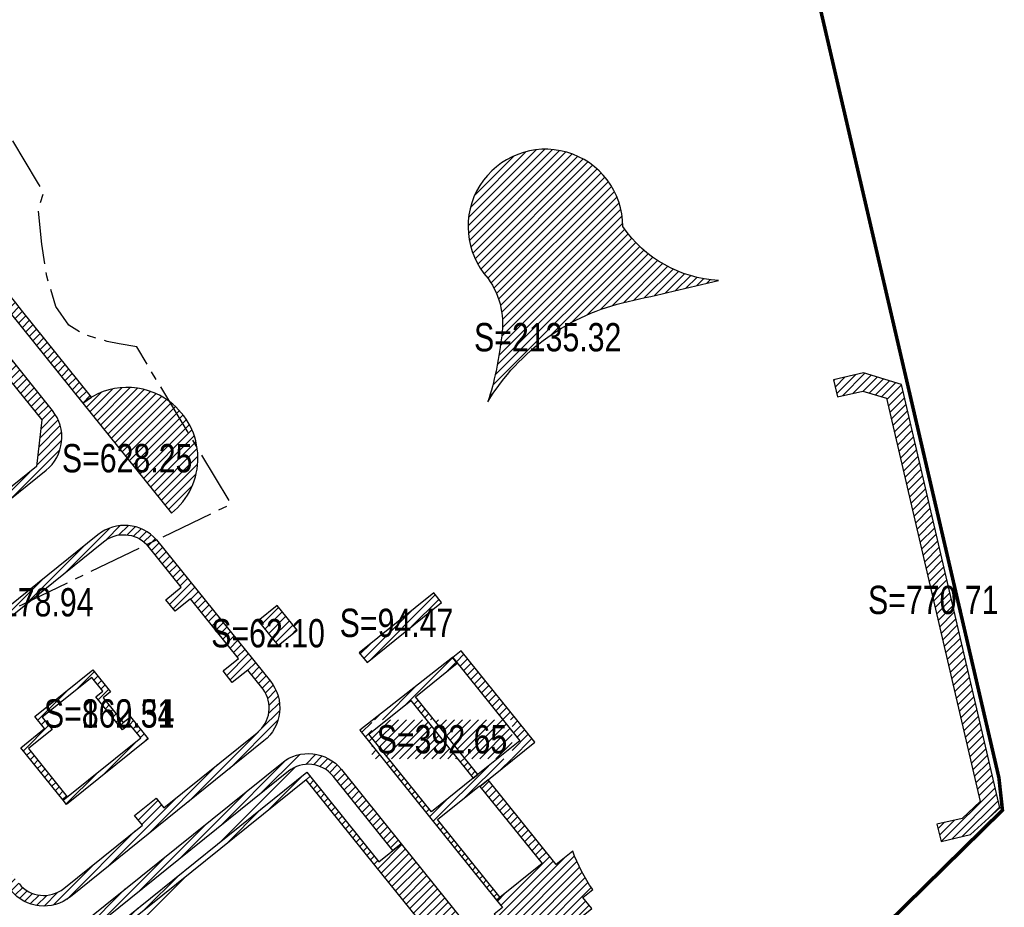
# Model space of a CAD drawing. Header units: millimetres. Extents: x 38389465 to 38395088, y 2473666 to 2480744.
# Tile 245 of 256: x 38394768 to 38395046, y 2478002 to 2478252. Entities that reach past the tile are written whole.
import ezdxf
from ezdxf.enums import TextEntityAlignment as Align

# ---------------------------------------------------------------- set-up
doc = ezdxf.new("R2010")
doc.units = ezdxf.units.MM
doc.header["$LTSCALE"] = 2
doc.linetypes.add('CENTER2', pattern=[1.125, 0.75, -0.125, 0.125, -0.125])
for name, color, linetype in [('MJZJ', 7, 'CONTINUOUS'), ('w-用地红线', 1, 'CONTINUOUS'), ('路面铺装', 143, 'CENTER2')]:
    doc.layers.add(name, color=color, linetype=linetype)
doc.styles.add('中等线体', font='txt', dxfattribs={"width": 0.8})
pattern_1 = [(45, (0, 0), (-1.131370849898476, 1.131370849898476), [])]

msp = doc.modelspace()

# ---------------------------------------------------------------- hatches: boundary and pattern name
at = {"layer": 'MJZJ', "linetype": 'ByBlock'}
h = msp.add_hatch(dxfattribs=at)
h.set_pattern_fill('411B', color=1, scale=2, style=0)
h.set_pattern_definition(pattern_1)
edge = h.paths.add_edge_path()
edge.add_line((38394927.7382295, 2478458.813973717), (38394934.06944188, 2478460.284452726))
edge.add_arc((38394933.16449486, 2478464.180742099), 3.999999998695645, 283.0756144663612, 373.0756144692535)
edge.add_line((38394937.06078424, 2478465.08568912), (38394932.67179152, 2478483.982691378))
edge.add_arc((38394926.82735745, 2478482.625270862), 6.000000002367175, 13.07561431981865, 103.0756144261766)
edge.add_line((38394925.46993692, 2478488.469704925), (38394853.49920769, 2478471.753878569))
edge.add_line((38394853.49920769, 2478471.753878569), (38394849.96812083, 2478470.70265645))
edge.add_line((38394849.96812083, 2478470.70265645), (38394805.38792431, 2478454.373204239))
edge.add_arc((38394793.04415881, 2478488.072282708), 35.88866724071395, 275.214419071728, 290.1174722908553, ccw=False)
edge.add_line((38394796.3058358, 2478452.33213862), (38394759.44121344, 2478448.937247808))
edge.add_arc((38394760.54164609, 2478436.987810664), 12.00000000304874, 95.26157098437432, 110.1174722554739)
edge.add_line((38394756.41429345, 2478448.255683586), (38394708.52294623, 2478430.713377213))
edge.add_arc((38394709.89873045, 2478426.957419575), 3.999999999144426, 110.1174723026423, 200.1174725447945)
edge.add_line((38394706.14277282, 2478425.581635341), (38394727.43304259, 2478367.458166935))
edge.add_line((38394727.43304259, 2478367.458166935), (38394707.24288757, 2478360.062637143))
edge.add_arc((38394708.61867179, 2478356.306679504), 4.000000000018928, 110.117472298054, 200.1168445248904)
edge.add_arc((39221712.04918649, 2781272.30781631), 880738.2265563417, 200.1168445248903, 200.1181000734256)
edge.add_line((38394711.50086421, 2478336.808423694), (38394765.08065303, 2478356.540868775))
edge.add_line((38394765.08065303, 2478356.540868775), (38394757.65141826, 2478376.823040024))
edge.add_line((38394757.65141826, 2478376.823040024), (38394738.12043855, 2478369.668962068))
edge.add_line((38394738.12043855, 2478369.668962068), (38394725.10145988, 2478405.211405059))
edge.add_line((38394725.10145988, 2478405.211405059), (38394726.79164084, 2478405.830507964))
edge.add_line((38394726.79164084, 2478405.830507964), (38394722.95664233, 2478416.300239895))
edge.add_line((38394722.95664233, 2478416.300239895), (38394725.45816468, 2478421.687295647))
edge.add_line((38394725.45816468, 2478421.687295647), (38394731.84094962, 2478424.027400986))
edge.add_line((38394731.84094962, 2478424.027400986), (38394731.22246996, 2478425.71588911))
edge.add_line((38394731.22246996, 2478425.71588911), (38394759.39215229, 2478436.034270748))
edge.add_line((38394759.39215229, 2478436.034270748), (38394760.83672571, 2478432.090515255))
edge.add_line((38394760.83672571, 2478432.090515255), (38394772.10397817, 2478436.219561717))
edge.add_line((38394772.10397817, 2478436.219561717), (38394771.48487527, 2478437.909742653))
edge.add_line((38394771.48487527, 2478437.909742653), (38394774.25489403, 2478438.924383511))
edge.add_line((38394774.25489403, 2478438.924383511), (38394774.35807786, 2478438.642686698))
edge.add_line((38394774.35807786, 2478438.642686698), (38394781.07185214, 2478441.101900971))
edge.add_line((38394781.07185214, 2478441.101900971), (38394783.13552846, 2478435.467964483))
edge.add_line((38394783.13552846, 2478435.467964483), (38394783.41722528, 2478435.571148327))
edge.add_line((38394783.41722528, 2478435.571148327), (38394784.8274041, 2478431.721291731))
edge.add_line((38394784.8274041, 2478431.721291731), (38394783.20140494, 2478431.123849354))
edge.add_line((38394783.20140494, 2478431.123849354), (38394789.03303351, 2478415.583207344))
edge.add_line((38394789.03303351, 2478415.583207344), (38394804.05835608, 2478421.08689072))
edge.add_line((38394804.05835608, 2478421.08689072), (38394799.72525628, 2478432.916463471))
edge.add_line((38394799.72525628, 2478432.916463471), (38394839.16281149, 2478447.362197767))
edge.add_line((38394839.16281149, 2478447.362197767), (38394837.78702728, 2478451.118155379))
edge.add_line((38394837.78702728, 2478451.118155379), (38394857.2877571, 2478458.261152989))
edge.add_line((38394857.2877571, 2478458.261152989), (38394875.16093719, 2478462.412354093))
edge.add_line((38394875.16093719, 2478462.412354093), (38394876.11113151, 2478458.321250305))
edge.add_line((38394876.11113151, 2478458.321250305), (38394925.20437838, 2478469.723582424))
edge.add_line((38394925.20437838, 2478469.723582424), (38394927.7382295, 2478458.813973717))
h = msp.add_hatch(dxfattribs=at)
h.set_pattern_fill('411B', color=256, scale=2, style=0)
h.set_pattern_definition(pattern_1)
edge = h.paths.add_edge_path()
edge.add_line((38394687.04091741, 2478234.814532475), (38394694.566506, 2478225.467582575))
edge.add_line((38394694.566506, 2478225.467582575), (38394698.39202324, 2478228.547474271))
edge.add_arc((38394700.34228233, 2478226.265011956), 3.002189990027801, 38.853788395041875, 130.5123659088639, ccw=False)
edge.add_line((38394702.68023591, 2478228.148391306), (38394726.51041351, 2478198.549075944))
edge.add_line((38394726.51041351, 2478198.549075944), (38394721.64132888, 2478194.629013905))
edge.add_line((38394721.64132888, 2478194.629013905), (38394720.27777436, 2478193.531226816))
edge.add_line((38394720.27777436, 2478193.531226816), (38394724.04044394, 2478188.857650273))
edge.add_line((38394724.04044394, 2478188.857650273), (38394725.59906517, 2478190.112484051))
edge.add_line((38394725.59906517, 2478190.112484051), (38394729.66046572, 2478193.382285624))
edge.add_arc((38394732.8230651, 2478181.806536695), 11.9999999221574, 69.65288871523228, 105.280808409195, ccw=False)
edge.add_arc((38394891.9196794, 2478271.839045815), 173.8044175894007, 206.9540259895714, 218.9559332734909)
edge.add_line((38394756.76419397, 2478162.564298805), (38394753.64693858, 2478160.057309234))
edge.add_line((38394753.64693858, 2478160.057309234), (38394749.75197946, 2478156.92151167))
edge.add_line((38394749.75197946, 2478156.92151167), (38394757.27947608, 2478147.571940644))
edge.add_line((38394757.27947608, 2478147.571940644), (38394761.17417654, 2478150.707443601))
edge.add_arc((38394763.05547567, 2478148.370626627), 2.999999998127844, 38.83647708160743, 128.8364671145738, ccw=False)
edge.add_line((38394765.39229231, 2478150.251926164), (38394774.10194599, 2478139.433413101))
edge.add_line((38394774.10194599, 2478139.433413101), (38394772.6718665, 2478126.205363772))
edge.add_line((38394772.6718665, 2478126.205363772), (38394731.23961253, 2478092.849337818))
edge.add_line((38394731.23961253, 2478092.849337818), (38394732.80856175, 2478090.901082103))
edge.add_line((38394732.80856175, 2478090.901082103), (38394775.33725271, 2478125.14196325))
edge.add_arc((38394767.81203651, 2478134.489215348), 12.00000003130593, 308.836587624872, 398.8372695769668)
edge.add_line((38394777.15919904, 2478142.014542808), (38394758.94044512, 2478164.643943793))
edge.add_arc((38394891.85113243, 2478271.792581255), 170.722234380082, 202.9845786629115, 218.8747258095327, ccw=False)
edge.add_line((38394734.68253852, 2478205.128389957), (38394729.6264957, 2478201.057809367))
edge.add_line((38394729.6264957, 2478201.057809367), (38394705.90840995, 2478230.517151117))
edge.add_arc((38394708.15614986, 2478232.539026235), 3.023295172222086, 129.2368451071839, 221.9718469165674, ccw=False)
edge.add_line((38394706.24383248, 2478234.8806829), (38394719.47006463, 2478245.517240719))
edge.add_arc((38394727.94897402, 2478270.095851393), 26.00000013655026, 222.86850615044, 250.9670474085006, ccw=False)
edge.add_line((38394708.89313294, 2478252.407580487), (38394698.72631809, 2478244.222592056))
edge.add_arc((38394696.84485015, 2478246.559618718), 3.000269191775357, 218.8450998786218, 308.83646702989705, ccw=False)
edge.add_line((38394694.508107, 2478244.677798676), (38394688.32317293, 2478252.360290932))
edge.add_line((38394688.32317293, 2478252.360290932), (38394684.360972, 2478250.903291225))
edge.add_line((38394684.360972, 2478250.903291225), (38394691.39243859, 2478242.169291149))
edge.add_arc((38394689.05562195, 2478240.2879916), 2.99999999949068, -51.16273018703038, 38.83647735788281, ccw=False)
edge.add_line((38394690.93695382, 2478237.951200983), (38394687.04091741, 2478234.814532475))
h = msp.add_hatch(dxfattribs=at)
h.set_pattern_fill('411B', color=256, scale=2, style=0)
h.set_pattern_definition(pattern_1)
edge = h.paths.add_edge_path()
edge.add_line((38394785.71316849, 2478144.14517898), (38394788.19224046, 2478145.849779))
edge.add_line((38394788.19224046, 2478145.849779), (38394768.40601038, 2478170.42805329))
edge.add_arc((38394891.95341435, 2478271.823660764), 159.8281271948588, 189.694079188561, 219.3757962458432, ccw=False)
edge.add_arc((38394727.94985359, 2478270.095240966), 25.99937103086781, 278.21277083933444, 284.38147754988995, ccw=False)
edge.add_arc((38394740.62517168, 2478244.02417665), 8.967704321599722, 177.8378413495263, 190.4164123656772)
edge.add_arc((38394891.85635079, 2478271.793367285), 162.7272485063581, 190.4054326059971, 218.8782148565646)
edge.add_line((38394765.17614003, 2478169.65482603), (38394785.71316849, 2478144.14517898))
h = msp.add_hatch(dxfattribs=at)
h.set_pattern_fill('411B', color=256, scale=2, style=0)
h.set_pattern_definition(pattern_1)
edge = h.paths.add_edge_path()
edge.add_arc((38394967.50134044, 2478214.071752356), 35.37331567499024, 214.4998325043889, 266.604110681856, ccw=False)
edge.add_arc((38394916.49039827, 2478194.036170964), 21.85880777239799, 359.9999999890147, 582.0749510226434)
edge.add_arc((38394882.1081404, 2478166.466408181), 22.28594449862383, -11.467751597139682, 35.438804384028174, ccw=False)
edge.add_arc((38394814.1007436, 2478171.942653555), 90.39298770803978, 342.347110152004, 353.70775215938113, ccw=False)
edge.add_arc((38394952.85143726, 2478112.730232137), 61.47799996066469, 102.20054153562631, 148.8506350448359, ccw=False)
edge.add_arc((38400385.30533403, 2454814.158880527), 23984.99363807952, 103.05994948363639, 103.12260492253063, ccw=False)
h = msp.add_hatch(dxfattribs=at)
h.set_pattern_fill('411B', color=256, scale=2, style=0)
h.set_pattern_definition(pattern_1)
h.paths.add_polyline_path([(38395028.35200484, 2478020.248303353), (38395036.67405131, 2478022.181170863), (38395044.89989685, 2478029.720049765), (38395017.09940575, 2478149.438481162), (38395006.35832643, 2478152.706864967), (38394997.90578667, 2478150.743510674), (38394999.03693107, 2478145.873318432), (38395006.18450072, 2478147.533403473), (38395012.88132909, 2478145.495637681), (38395039.35102892, 2478031.529173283), (38395034.2378578, 2478026.748432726), (38395027.09028843, 2478025.088347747)])
h = msp.add_hatch(dxfattribs=at)
h.set_pattern_fill('411B', color=256, scale=2, style=0)
h.set_pattern_definition(pattern_1)
edge = h.paths.add_edge_path()
edge.add_line((38394785.71004499, 2478144.142664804), (38394810.79715642, 2478112.987619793))
edge.add_arc((38394798.25225744, 2478128.56406067), 20.00000002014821, 308.8471510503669, 413.1580417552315)
edge.add_arc((38394798.25226679, 2478128.56352485), 20.00042322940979, 53.15898358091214, 128.8363280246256)
h = msp.add_hatch(dxfattribs=at)
h.set_pattern_fill('411B', color=256, scale=2, style=0)
h.set_pattern_definition(pattern_1)
edge = h.paths.add_edge_path()
edge.add_line((38394747.48246773, 2478072.67372986), (38394749.05037722, 2478070.726305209))
edge.add_line((38394749.05037722, 2478070.726305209), (38394791.57945633, 2478104.9672948))
edge.add_arc((38394797.23814196, 2478097.902869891), 9.051343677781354, 43.523888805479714, 128.6951292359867, ccw=False)
edge.add_line((38394803.80115637, 2478104.136140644), (38394806.57016671, 2478105.467500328))
edge.add_arc((38394797.53707302, 2478097.567874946), 12.0000359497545, 41.17036052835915, 128.8382133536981)
edge.add_line((38394790.01156908, 2478106.914941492), (38394747.48246773, 2478072.67372986))
h = msp.add_hatch(dxfattribs=at)
h.set_pattern_fill('411B', color=256, scale=2, style=0)
h.set_pattern_definition(pattern_1)
edge = h.paths.add_edge_path()
edge.add_line((38394809.15194262, 2478088.559984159), (38394813.51508159, 2478092.070635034))
edge.add_line((38394813.51508159, 2478092.070635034), (38394803.80345336, 2478104.133734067))
edge.add_line((38394803.80345336, 2478104.133734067), (38394806.57016671, 2478105.467500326))
edge.add_line((38394806.57016671, 2478105.467500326), (38394838.74116743, 2478065.520399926))
edge.add_arc((38394829.39667278, 2478057.994903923), 11.99802777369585, -51.172957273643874, 38.84588605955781, ccw=False)
edge.add_line((38394836.91909517, 2478048.6479348), (38394782.23757398, 2478004.625540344))
edge.add_arc((38394774.7123783, 2478013.972808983), 12.00000004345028, 218.8364671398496, 308.83646175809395, ccw=False)
edge.add_line((38394765.36511037, 2478006.447612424), (38394733.50858127, 2478046.017544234))
edge.add_arc((38394742.87538011, 2478053.558464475), 12.02507374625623, 125.1377896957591, 218.8364669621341, ccw=False)
edge.add_line((38394735.95441215, 2478063.392212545), (38394742.80959313, 2478068.911106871))
edge.add_line((38394742.80959313, 2478068.911106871), (38394744.37861291, 2478066.962433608))
edge.add_line((38394744.37861291, 2478066.962433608), (38394740.87331006, 2478064.140057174))
edge.add_line((38394740.87331006, 2478064.140057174), (38394744.19668541, 2478060.012062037))
edge.add_line((38394744.19668541, 2478060.012062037), (38394738.36051507, 2478055.304727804))
edge.add_line((38394738.36051507, 2478055.304727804), (38394742.43546584, 2478050.252588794))
edge.add_line((38394742.43546584, 2478050.252588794), (38394737.28702652, 2478046.107642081))
edge.add_line((38394737.28702652, 2478046.107642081), (38394767.70149165, 2478008.327015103))
edge.add_arc((38394774.71260899, 2478013.971161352), 9.000675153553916, 218.8350407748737, 308.8321636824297)
edge.add_line((38394780.35640318, 2478006.959760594), (38394802.55733202, 2478024.833042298))
edge.add_line((38394802.55733202, 2478024.833042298), (38394800.36224269, 2478027.559628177))
edge.add_line((38394800.36224269, 2478027.559628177), (38394806.43796513, 2478032.451007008))
edge.add_line((38394806.43796513, 2478032.451007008), (38394808.63174504, 2478029.726048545))
edge.add_line((38394808.63174504, 2478029.726048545), (38394835.03903443, 2478050.983048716))
edge.add_arc((38394829.39593697, 2478057.993393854), 8.999415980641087, 308.8329224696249, 396.0133366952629)
edge.add_line((38394836.67538595, 2478063.284812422), (38394832.32941961, 2478068.700692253))
edge.add_line((38394832.32941961, 2478068.700692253), (38394827.96758569, 2478065.189675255))
edge.add_line((38394827.96758569, 2478065.189675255), (38394825.3558829, 2478068.464153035))
edge.add_line((38394825.3558829, 2478068.464153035), (38394829.69053237, 2478071.966968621))
edge.add_line((38394829.69053237, 2478071.966968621), (38394816.14837451, 2478088.799838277))
edge.add_line((38394816.14837451, 2478088.799838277), (38394811.78615684, 2478085.287950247))
edge.add_line((38394811.78615684, 2478085.287950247), (38394809.15194262, 2478088.559984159))
h = msp.add_hatch(dxfattribs=at)
h.set_pattern_fill('411B', color=256, scale=2, style=0)
h.set_pattern_definition(pattern_1)
h.paths.add_polyline_path([(38394866.07660989, 2478070.83928178), (38394887.10184181, 2478087.766046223), (38394884.90699319, 2478090.492332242), (38394863.88176127, 2478073.565567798)])
h = msp.add_hatch(dxfattribs=at)
h.set_pattern_fill('411B', color=256, scale=2, style=0)
h.set_pattern_definition(pattern_1)
h.paths.add_polyline_path([(38394840.89752776, 2478075.599063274), (38394846.27243998, 2478079.926238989), (38394840.62854257, 2478086.936689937), (38394835.25363036, 2478082.609514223)])
h = msp.add_hatch(dxfattribs=at)
h.set_pattern_fill('411B', color=256, scale=2, style=0)
h.set_pattern_definition(pattern_1)
h.paths.add_polyline_path([(38394903.69706628, 2478004.449506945), (38394886.01272669, 2478026.415742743), (38394897.85259941, 2478035.947659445), (38394897.97801935, 2478035.791871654), (38394913.47682372, 2478048.269481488), (38394892.66048434, 2478074.126065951), (38394890.29611212, 2478072.278993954), (38394909.25870761, 2478048.724999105), (38394896.09672009, 2478038.128688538), (38394884.25684737, 2478028.596771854), (38394866.57263394, 2478050.562850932), (38394878.41250668, 2478060.094767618), (38394896.08345225, 2478038.145168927), (38394897.40556708, 2478039.209562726), (38394879.73462146, 2478061.159161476), (38394891.49660029, 2478070.628368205), (38394890.21741387, 2478072.21728309), (38394864.01364794, 2478051.669722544), (38394902.68573486, 2478003.635293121)])
h.paths.add_polyline_path([(38394867.44353501, 2478043.631079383), (38394907.05242391, 2478043.631079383), (38394907.05242391, 2478054.608857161), (38394867.44353501, 2478054.608857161)])
h = msp.add_hatch(dxfattribs=at)
h.set_pattern_fill('411B', color=256, scale=2, style=0)
h.set_pattern_definition(pattern_1)
h.paths.add_polyline_path([(38394781.14187843, 2478030.703451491), (38394780.20123136, 2478031.871856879), (38394802.09433744, 2478049.497319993), (38394798.95396852, 2478053.387990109), (38394796.92872886, 2478051.757532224), (38394789.40352179, 2478061.104813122), (38394791.42876291, 2478062.735271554), (38394788.29322092, 2478066.630020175), (38394774.27231663, 2478055.34222238), (38394777.03155802, 2478051.914870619), (38394770.33271365, 2478046.521864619), (38394781.33828494, 2478032.851453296), (38394780.16987639, 2478031.910803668), (38394768.22362383, 2478046.749595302), (38394774.92249933, 2478052.142652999), (38394772.16326143, 2478055.569983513), (38394788.52097976, 2478068.73907825), (38394793.53782133, 2478062.507512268), (38394791.51257996, 2478060.87705363), (38394797.15648622, 2478053.866589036), (38394799.18172761, 2478055.497048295), (38394804.1984738, 2478049.265598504)])
h = msp.add_hatch(dxfattribs=at)
h.set_pattern_fill('411B', color=256, scale=2, style=0)
h.set_pattern_definition(pattern_1)
edge = h.paths.add_edge_path()
edge.add_line((38394858.80334742, 2478040.600576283), (38394875.71041975, 2478019.59980441))
edge.add_line((38394875.71041975, 2478019.59980441), (38394873.37502363, 2478017.717256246))
edge.add_line((38394873.37502363, 2478017.717256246), (38394856.47139608, 2478038.71312515))
edge.add_arc((38394849.45476053, 2478033.011124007), 9.041348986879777, 39.09870221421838, 128.5750090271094)
edge.add_line((38394843.81712991, 2478040.079583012), (38394789.13414594, 2477996.056041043))
edge.add_arc((38394794.92986508, 2477989.022065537), 9.114119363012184, 129.4871802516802, 218.5920891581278)
edge.add_line((38394787.80620919, 2477983.336935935), (38394795.32720499, 2477974.012304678))
edge.add_line((38394795.32720499, 2477974.012304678), (38394798.13123865, 2477976.27243394))
edge.add_line((38394798.13123865, 2477976.27243394), (38394809.38767843, 2477962.290479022))
edge.add_line((38394809.38767843, 2477962.290479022), (38394806.58233155, 2477960.031980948))
edge.add_line((38394806.58233155, 2477960.031980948), (38394831.66763315, 2477928.872790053))
edge.add_line((38394831.66763315, 2477928.872790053), (38394834.47166684, 2477931.13291933))
edge.add_line((38394834.47166684, 2477931.13291933), (38394840.68019456, 2477923.421124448))
edge.add_line((38394840.68019456, 2477923.421124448), (38394837.87616087, 2477921.160995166))
edge.add_line((38394837.87616087, 2477921.160995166), (38394862.393989, 2477890.709116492))
edge.add_arc((38394869.40443993, 2477896.353013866), 8.999999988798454, 218.8364669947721, 308.8364670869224)
edge.add_line((38394875.04833732, 2477889.342562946), (38394898.88834324, 2477908.527436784))
edge.add_line((38394898.88834324, 2477908.527436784), (38394897.00494164, 2477910.866865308))
edge.add_line((38394897.00494164, 2477910.866865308), (38394906.31144548, 2477918.362963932))
edge.add_line((38394906.31144548, 2477918.362963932), (38394908.19307603, 2477916.026367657))
edge.add_line((38394908.19307603, 2477916.026367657), (38394929.76124112, 2477933.41848375))
edge.add_arc((38394924.04823238, 2477940.430476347), 9.044695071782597, 309.1713659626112, 398.6064926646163)
edge.add_line((38394931.11620727, 2477946.074078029), (38394897.86379525, 2477987.300541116))
edge.add_line((38394897.86379525, 2477987.300541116), (38394893.89051311, 2477984.103006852))
edge.add_line((38394893.89051311, 2477984.103006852), (38394931.83101907, 2477936.978178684))
edge.add_line((38394931.83101907, 2477936.978178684), (38394907.29315265, 2477917.221737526))
edge.add_line((38394907.29315265, 2477917.221737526), (38394906.35039242, 2477918.394318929))
edge.add_line((38394906.35039242, 2477918.394318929), (38394929.71798672, 2477937.206846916))
edge.add_line((38394929.71798672, 2477937.206846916), (38394892.72114147, 2477983.162919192))
edge.add_line((38394892.72114147, 2477983.162919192), (38394868.26446345, 2478013.541277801))
edge.add_line((38394868.26446345, 2478013.541277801), (38394848.82211615, 2478037.6899869))
edge.add_line((38394848.82211615, 2478037.6899869), (38394788.06485083, 2477988.776190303))
edge.add_line((38394788.06485083, 2477988.776190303), (38394798.10047111, 2477976.311853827))
edge.add_line((38394798.10047111, 2477976.311853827), (38394796.93237331, 2477975.371454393))
edge.add_line((38394796.93237331, 2477975.371454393), (38394785.95935179, 2477988.999177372))
edge.add_line((38394785.95935179, 2477988.999177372), (38394849.05171046, 2478039.796412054))
edge.add_line((38394849.05171046, 2478039.796412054), (38394869.43363393, 2478014.48161566))
edge.add_line((38394869.43363393, 2478014.48161566), (38394875.74275587, 2478019.561647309))
edge.add_line((38394875.74275587, 2478019.561647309), (38394900.19820742, 2477989.182646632))
edge.add_line((38394900.19820742, 2477989.182646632), (38394933.43320269, 2477947.900637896))
edge.add_arc((38394924.08593477, 2477940.375441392), 11.99999999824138, -51.163532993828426, 38.83646697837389, ccw=False)
edge.add_line((38394931.61113128, 2477931.028173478), (38394876.92961393, 2477887.005773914))
edge.add_arc((38394869.40441744, 2477896.353041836), 11.99999998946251, 218.8364669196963, 308.836466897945, ccw=False)
edge.add_line((38394860.05714951, 2477888.827845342), (38394785.4322674, 2477981.521606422))
edge.add_arc((38394794.77953535, 2477989.046802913), 12.00000001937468, 128.8364426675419, 218.8364668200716, ccw=False)
edge.add_line((38394787.2543428, 2477998.394074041), (38394841.93587887, 2478042.416450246))
edge.add_arc((38394849.46107142, 2478033.069179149), 12.00000000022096, 38.836466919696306, 128.8364427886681, ccw=False)
edge.add_line((38394858.80833935, 2478040.594375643), (38394858.80334742, 2478040.600576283))
h = msp.add_hatch(dxfattribs=at)
h.set_pattern_fill('411B', color=256, scale=2, style=0)
h.set_pattern_definition(pattern_1)
edge = h.paths.add_edge_path()
edge.add_line((38394909.56590717, 2477990.304399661), (38394911.90324552, 2477992.186836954))
edge.add_line((38394911.90324552, 2477992.186836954), (38394953.78478305, 2477940.184401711))
edge.add_line((38394953.78478305, 2477940.184401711), (38394977.71214192, 2477963.696983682))
edge.add_line((38394977.71214192, 2477963.696983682), (38394976.91910212, 2477964.674548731))
edge.add_line((38394976.91910212, 2477964.674548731), (38394951.92090254, 2477944.549268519))
edge.add_line((38394951.92090254, 2477944.549268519), (38394915.42369607, 2477989.883516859))
edge.add_line((38394915.42369607, 2477989.883516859), (38394929.60038567, 2478001.296732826))
edge.add_line((38394929.60038567, 2478001.296732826), (38394927.09095614, 2478004.413679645))
edge.add_line((38394927.09095614, 2478004.413679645), (38394929.8398493, 2478006.62679205))
edge.add_arc((38394970.57070849, 2478034.717174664), 49.47800001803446, 200.3830214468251, 214.5924172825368, ccw=False)
edge.add_line((38394924.19076151, 2478017.48426999), (38394919.56586321, 2478013.760906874))
edge.add_line((38394919.56586321, 2478013.760906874), (38394900.31483623, 2478037.673170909))
edge.add_line((38394900.31483623, 2478037.673170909), (38394897.97801935, 2478035.791871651))
edge.add_line((38394897.97801935, 2478035.791871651), (38394915.53681284, 2478013.981580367))
edge.add_line((38394915.53681284, 2478013.981580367), (38394902.68573486, 2478003.635293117))
edge.add_line((38394902.68573486, 2478003.635293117), (38394904.37796926, 2478001.533376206))
edge.add_line((38394904.37796926, 2478001.533376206), (38394902.04051334, 2477999.651562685))
edge.add_line((38394902.04051334, 2477999.651562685), (38394909.56590717, 2477990.304399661))

# ---------------------------------------------------------------- linework, layer by layer
at = {"layer": 'w-用地红线', "linetype": 'CENTER2', "ltscale": 10, "const_width": 1, "flags": 128}
msp.add_lwpolyline([(38394644.46617416, 2478419.97604713), (38394644.45950175, 2478419.987131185), (38394640.65995327, 2478426.298398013), (38394659.42195328, 2478433.594398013), (38394678.42895328, 2478440.222398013), (38394678.83795327, 2478440.357398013), (38394679.44195327, 2478440.555398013), (38394680.04495327, 2478440.752398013), (38394680.64995328, 2478440.949398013), (38394681.25395327, 2478441.145398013), (38394681.85895327, 2478441.341398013), (38394682.46395327, 2478441.536398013), (38394683.06995327, 2478441.730398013), (38394683.67595328, 2478441.924398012), (38394684.28195328, 2478442.117398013), (38394684.87395328, 2478442.305398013), (38394685.48195327, 2478442.497398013), (38394686.08895327, 2478442.689398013), (38394686.69695327, 2478442.880398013), (38394687.30495327, 2478443.071398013), (38394687.91395327, 2478443.261398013), (38394688.52295327, 2478443.450398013), (38394689.13195328, 2478443.639398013), (38394689.74195328, 2478443.827398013), (38394690.35195328, 2478444.015398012), (38394690.96195327, 2478444.203398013), (38394691.57295328, 2478444.390398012), (38394692.18395327, 2478444.576398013), (38394692.79595327, 2478444.762398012), (38394693.40695328, 2478444.947398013), (38394694.01995327, 2478445.132398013), (38394694.63195328, 2478445.316398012), (38394695.24495327, 2478445.500398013), (38394695.85795327, 2478445.683398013), (38394696.47195327, 2478445.866398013), (38394697.08495327, 2478446.049398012), (38394697.69995327, 2478446.230398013), (38394698.31395327, 2478446.412398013), (38394698.92895328, 2478446.593398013), (38394699.54395327, 2478446.773398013), (38394700.15995327, 2478446.953398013), (38394700.77595327, 2478447.132398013), (38394701.39195327, 2478447.311398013), (38394702.00795327, 2478447.490398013), (38394702.62495327, 2478447.668398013), (38394703.24195328, 2478447.846398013), (38394703.46395327, 2478447.910398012), (38394703.85995328, 2478448.023398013), (38394704.47795327, 2478448.200398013), (38394705.09595327, 2478448.376398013), (38394705.71395327, 2478448.552398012), (38394706.33295327, 2478448.727398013), (38394706.95195327, 2478448.902398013), (38394707.57195327, 2478449.077398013), (38394708.19095327, 2478449.251398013), (38394708.81095327, 2478449.424398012), (38394709.43195327, 2478449.598398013), (38394710.05195327, 2478449.771398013), (38394710.67295327, 2478449.943398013), (38394711.29395327, 2478450.115398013), (38394711.91595327, 2478450.287398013), (38394712.53795327, 2478450.458398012), (38394713.15995327, 2478450.629398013), (38394713.78295327, 2478450.799398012), (38394714.40495327, 2478450.969398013), (38394715.02795327, 2478451.139398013), (38394715.65195327, 2478451.308398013), (38394716.27495328, 2478451.477398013), (38394716.89895327, 2478451.645398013), (38394717.52395327, 2478451.813398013), (38394718.14795327, 2478451.981398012), (38394718.77295327, 2478452.148398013), (38394719.39795327, 2478452.315398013), (38394720.02295327, 2478452.482398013), (38394720.64895327, 2478452.648398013), (38394721.27495328, 2478452.814398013), (38394721.90095327, 2478452.980398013), (38394722.52795327, 2478453.145398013), (38394723.15495327, 2478453.310398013), (38394723.78195328, 2478453.475398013), (38394724.40895327, 2478453.639398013), (38394725.03695327, 2478453.803398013), (38394725.66495328, 2478453.966398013), (38394726.29295328, 2478454.129398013), (38394726.92195328, 2478454.292398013), (38394727.54995327, 2478454.455398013), (38394728.17895328, 2478454.617398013), (38394728.80895327, 2478454.779398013), (38394729.43795327, 2478454.941398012), (38394730.06795327, 2478455.102398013), (38394730.69795328, 2478455.263398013), (38394731.32895327, 2478455.424398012), (38394731.95895328, 2478455.584398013), (38394732.58995327, 2478455.744398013), (38394733.22095327, 2478455.904398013), (38394733.85295327, 2478456.064398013), (38394734.48395327, 2478456.223398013), (38394735.11595327, 2478456.382398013), (38394735.74895328, 2478456.541398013), (38394737.01395328, 2478456.858398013), (38394737.64695327, 2478457.016398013), (38394738.91395327, 2478457.331398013), (38394739.54695328, 2478457.488398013), (38394740.81595327, 2478457.802398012), (38394741.44995327, 2478457.958398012), (38394742.71995328, 2478458.271398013), (38394743.35495327, 2478458.427398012), (38394744.62595327, 2478458.737398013), (38394745.26195327, 2478458.893398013), (38394746.53495327, 2478459.202398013), (38394747.80895327, 2478459.511398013), (38394749.08295327, 2478459.819398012), (38394750.35895327, 2478460.127398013), (38394751.63495328, 2478460.433398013), (38394752.91295327, 2478460.739398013), (38394754.19095327, 2478461.044398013), (38394755.46995328, 2478461.349398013), (38394756.74995327, 2478461.653398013), (38394758.03095327, 2478461.956398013), (38394759.31295327, 2478462.259398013), (38394760.59595327, 2478462.562398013), (38394761.87995327, 2478462.863398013), (38394763.16395327, 2478463.165398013), (38394763.44595327, 2478463.231398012), (38394762.13095327, 2478457.122398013), (38394762.34995327, 2478456.148398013), (38394762.53295327, 2478455.332398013), (38394811.89195327, 2478471.863398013), (38394834.61795327, 2478478.092398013), (38394836.26495327, 2478478.543398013), (38394844.95695327, 2478480.925398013), (38394844.97295327, 2478480.929398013), (38394874.95395327, 2478488.659398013), (38394883.89395327, 2478490.964398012), (38394887.06495328, 2478491.693398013), (38394890.54395327, 2478492.493398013), (38394892.15395328, 2478492.762398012), (38394899.71195327, 2478494.565398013), (38394903.96395327, 2478495.580398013), (38394936.70195327, 2478503.108398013), (38394938.00995328, 2478497.475398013), (38394938.97795327, 2478493.307398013), (38394939.50295328, 2478491.048398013), (38394940.09795327, 2478488.487398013), (38394941.18095327, 2478483.824398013), (38394942.20895328, 2478479.399398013), (38394967.53695327, 2478370.344398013), (38394969.84995327, 2478360.387398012), (38394970.51795328, 2478357.513398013), (38394970.75395327, 2478356.496398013), (38394970.87395328, 2478355.980398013), (38394983.50095327, 2478301.615398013), (38394985.15395328, 2478294.496398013), (38394986.69695327, 2478287.854398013), (38395007.18195327, 2478199.652398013), (38395011.85495327, 2478179.535398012), (38395012.62495327, 2478176.220398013), (38395013.14395327, 2478173.982398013), (38395025.98495328, 2478118.698398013), (38395029.20895328, 2478104.816398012), (38395029.76895327, 2478102.404398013), (38395037.13995327, 2478070.670398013), (38395042.30195327, 2478048.443398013), (38395044.66595327, 2478038.264398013), (38395045.66795328, 2478029.072398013), (38395024.69195327, 2478008.460398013), (38394916.58595327, 2477902.228398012), (38394907.76995327, 2477893.565398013), (38394899.13695327, 2477885.082398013), (38394871.06095327, 2477857.492398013), (38394864.17195328, 2477865.181398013), (38394854.74295327, 2477875.706398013), (38394840.78095327, 2477891.969398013), (38394838.81295327, 2477894.261398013), (38394837.05995327, 2477896.392398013), (38394823.27695327, 2477913.146398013), (38394819.13095327, 2477918.296398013), (38394720.04095327, 2478041.379398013), (38394714.79095327, 2478047.899398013), (38394707.03790148, 2478057.530444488), (38394654.51889393, 2478122.766438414), (38394641.19789201, 2478139.312436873), (38394608.20288727, 2478180.296433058), (38394510.55687325, 2478301.585421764), (38394509.41687308, 2478303.000421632), (38394501.54487146, 2478316.991420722), (38394498.84686965, 2478332.72442041), (38394498.94686959, 2478333.234420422), (38394500.4698687, 2478340.988420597), (38394502.57786745, 2478351.717420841), (38394504.85286706, 2478355.071421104), (38394506.95886671, 2478358.177421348), (38394513.24386563, 2478367.444422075), (38394529.3501097, 2478377.81035345), (38394586.95966909, 2478399.588899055), (38394644.46285955, 2478419.981437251)], close=True, dxfattribs=at)
at = {"layer": 'w-用地红线', "linetype": 'CENTER2', "ltscale": 10, "flags": 128}
msp.add_lwpolyline([(38394707.03795327, 2478057.530398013), (38394707.41777824, 2478057.713290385), (38394710.02813409, 2478058.971899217), (38394713.4790381, 2478060.6351532), (38394713.96695327, 2478060.870398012), (38394724.31095327, 2478065.857398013), (38394728.39995328, 2478067.829398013), (38394735.18595327, 2478071.101398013), (38394768.66895328, 2478087.245398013), (38394823.15992192, 2478113.443382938), (38394827.67295327, 2478115.613398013), (38394827.6703549, 2478115.617715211), (38394827.6605005, 2478115.634101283), (38394816.64440442, 2478133.937294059), (38394800.94639815, 2478160.017320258), (38394796.01315327, 2478160.892598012), (38394792.57782286, 2478161.572210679), (38394785.82125327, 2478163.583398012), (38394781.78725328, 2478166.138398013), (38394778.11235327, 2478171.395398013), (38394775.55125327, 2478180.046398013), (38394774.10625327, 2478189.039298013), (38394773.17476875, 2478198.677994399), (38394774.66295323, 2478203.679398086), (38394772.90517411, 2478206.601353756), (38394716.60910004, 2478300.124477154), (38394697.52667395, 2478331.826184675), (38394644.46617416, 2478419.97604713), (38394644.45950175, 2478419.987131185), (38394640.65995327, 2478426.298398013)], dxfattribs=at)
at = {"layer": '路面铺装', "linetype": 'ByBlock', "flags": 128}
for points in [[(38394785.71316849, 2478144.14517898), (38394788.19224046, 2478145.849779), (38394768.40601038, 2478170.42805329, -0.1302399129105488), (38394734.40749294, 2478244.910599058, -0.02692256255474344), (38394731.6638519, 2478244.362508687, 0.05493954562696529), (38394731.80525763, 2478242.402807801, 0.1248790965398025), (38394765.17614003, 2478169.65482603)], [(38394965.40601076, 2478178.760549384, -0.231347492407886), (38394938.34920605, 2478194.03617096, 1.456028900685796), (38394900.26528569, 2478179.388536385, -0.2075749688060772), (38394903.94918528, 2478162.035597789, -0.0496107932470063), (38394900.23722888, 2478144.531011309, -0.2064079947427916), (38394939.85904349, 2478172.819683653, -0.0002733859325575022)], [(38394785.71004499, 2478144.142664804), (38394810.79715642, 2478112.987619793, 0.4894129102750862), (38394810.24445388, 2478144.569910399, 0.3427536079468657)], [(38394747.48246773, 2478072.67372986), (38394749.05037722, 2478070.726305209), (38394791.57945633, 2478104.9672948, -0.3897391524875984), (38394803.80115637, 2478104.136140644), (38394806.57016671, 2478105.467500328, 0.402341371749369), (38394790.01156908, 2478106.914941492)], [(38394909.56590717, 2477990.304399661), (38394911.90324552, 2477992.186836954), (38394953.78478305, 2477940.184401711), (38394977.71214192, 2477963.696983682), (38394976.91910212, 2477964.674548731), (38394951.92090254, 2477944.549268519), (38394915.42369607, 2477989.883516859), (38394929.60038567, 2478001.296732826), (38394927.09095614, 2478004.413679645), (38394929.8398493, 2478006.62679205, -0.0620797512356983), (38394924.19076151, 2478017.48426999), (38394919.56586321, 2478013.760906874), (38394900.31483623, 2478037.673170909), (38394897.97801935, 2478035.791871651), (38394915.53681284, 2478013.981580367), (38394902.68573486, 2478003.635293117), (38394904.37796926, 2478001.533376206), (38394902.04051334, 2477999.651562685)]]:
    msp.add_lwpolyline(points, format="xyb", close=True, dxfattribs=at)
for points in [[(38394732.80856175, 2478090.901082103), (38394775.33725271, 2478125.14196325, 0.4142170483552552), (38394777.15919904, 2478142.014542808), (38394758.94044512, 2478164.643943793, -0.06944516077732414)], [(38394767.70149165, 2478008.327015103, 0.4141988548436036), (38394780.35640318, 2478006.959760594), (38394802.55733202, 2478024.833042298), (38394800.36224269, 2478027.559628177), (38394806.43796513, 2478032.451007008), (38394808.63174504, 2478029.726048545), (38394835.03903443, 2478050.983048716, 0.3998723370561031), (38394836.67538595, 2478063.284812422), (38394832.32941961, 2478068.700692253), (38394827.96758569, 2478065.189675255), (38394825.3558829, 2478068.464153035), (38394829.69053237, 2478071.966968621), (38394816.14837451, 2478088.799838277), (38394811.78615684, 2478085.287950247), (38394809.15194262, 2478088.559984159), (38394813.51508159, 2478092.070635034), (38394803.80345336, 2478104.133734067), (38394806.57016671, 2478105.467500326), (38394838.74116743, 2478065.520399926, -0.4143098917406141), (38394836.91909517, 2478048.6479348), (38394782.23757398, 2478004.625540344, -0.4142135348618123), (38394765.36511037, 2478006.447612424)], [(38394787.2543428, 2477998.394074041), (38394841.93587887, 2478042.416450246, -0.414213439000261), (38394858.80833935, 2478040.594375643), (38394858.80334742, 2478040.600576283), (38394875.71041975, 2478019.59980441), (38394873.37502363, 2478017.717256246), (38394856.47139608, 2478038.71312515, 0.4115389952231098), (38394843.81712991, 2478040.079583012), (38394789.13414594, 2477996.056041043, 0.4096452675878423)]]:
    msp.add_lwpolyline(points, format="xyb", dxfattribs=at)
for points in [[(38395028.35200484, 2478020.248303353), (38395036.67405131, 2478022.181170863), (38395044.89989685, 2478029.720049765), (38395017.09940575, 2478149.438481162), (38395006.35832643, 2478152.706864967), (38394997.90578667, 2478150.743510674), (38394999.03693107, 2478145.873318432), (38395006.18450072, 2478147.533403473), (38395012.88132909, 2478145.495637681), (38395039.35102892, 2478031.529173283), (38395034.2378578, 2478026.748432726), (38395027.09028843, 2478025.088347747)], [(38394866.07660989, 2478070.83928178), (38394887.10184181, 2478087.766046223), (38394884.90699319, 2478090.492332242), (38394863.88176127, 2478073.565567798)], [(38394840.89752776, 2478075.599063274), (38394846.27243998, 2478079.926238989), (38394840.62854257, 2478086.936689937), (38394835.25363036, 2478082.609514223)], [(38394903.69706628, 2478004.449506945), (38394886.01272669, 2478026.415742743), (38394897.85259941, 2478035.947659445), (38394897.97801935, 2478035.791871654), (38394913.47682372, 2478048.269481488), (38394892.66048434, 2478074.126065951), (38394890.29611212, 2478072.278993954), (38394909.25870761, 2478048.724999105), (38394896.09672009, 2478038.128688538), (38394884.25684737, 2478028.596771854), (38394866.57263394, 2478050.562850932), (38394878.41250668, 2478060.094767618), (38394896.08345225, 2478038.145168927), (38394897.40556708, 2478039.209562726), (38394879.73462146, 2478061.159161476), (38394891.49660029, 2478070.628368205), (38394890.21741387, 2478072.21728309), (38394864.01364794, 2478051.669722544), (38394902.68573486, 2478003.635293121)], [(38394781.14187843, 2478030.703451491), (38394780.20123136, 2478031.871856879), (38394802.09433744, 2478049.497319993), (38394798.95396852, 2478053.387990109), (38394796.92872886, 2478051.757532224), (38394789.40352179, 2478061.104813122), (38394791.42876291, 2478062.735271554), (38394788.29322092, 2478066.630020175), (38394774.27231663, 2478055.34222238), (38394777.03155802, 2478051.914870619), (38394770.33271365, 2478046.521864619), (38394781.33828494, 2478032.851453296), (38394780.16987639, 2478031.910803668), (38394768.22362383, 2478046.749595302), (38394774.92249933, 2478052.142652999), (38394772.16326143, 2478055.569983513), (38394788.52097976, 2478068.73907825), (38394793.53782133, 2478062.507512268), (38394791.51257996, 2478060.87705363), (38394797.15648622, 2478053.866589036), (38394799.18172761, 2478055.497048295), (38394804.1984738, 2478049.265598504), (38394781.14187843, 2478030.703451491)]]:
    msp.add_lwpolyline(points, close=True, dxfattribs=at)
for points in [[(38394765.39229231, 2478150.251926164), (38394774.10194599, 2478139.433413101), (38394772.6718665, 2478126.205363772), (38394731.23961253, 2478092.849337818)], [(38394785.95935179, 2477988.999177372), (38394849.05171046, 2478039.796412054), (38394869.43363393, 2478014.48161566), (38394875.74275587, 2478019.561647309), (38394900.19820742, 2477989.182646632)], [(38394892.72114147, 2477983.162919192), (38394868.26446345, 2478013.541277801), (38394848.82211615, 2478037.6899869), (38394788.06485083, 2477988.776190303)]]:
    msp.add_lwpolyline(points, dxfattribs=at)

# ---------------------------------------------------------------- texts
at = {"layer": 'MJZJ', "linetype": 'ByBlock', "style": '中等线体', "width": 0.8}
for s, p in [('S=2135.32', (38394917.12863211, 2478162.764477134)), ('S=628.25', (38394798.25360071, 2478128.565142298)), ('S=178.94', (38394770.31491677, 2478087.846800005)), ('S=770.71', (38395026.116179, 2478088.512405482)), ('S=94.47', (38394874.39437723, 2478082.02895002)), ('S=62.10', (38394838.07557906, 2478079.104288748)), ('S=162.51', (38394793.16612533, 2478056.431172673)), ('S=860.34', (38394793.16612533, 2478056.431172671)), ('S=392.65', (38394887.24797946, 2478049.119968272))]:
    msp.add_text(s, height=8, dxfattribs=at).set_placement(p, align=Align.MIDDLE)

doc.saveas('drawing.dxf')
